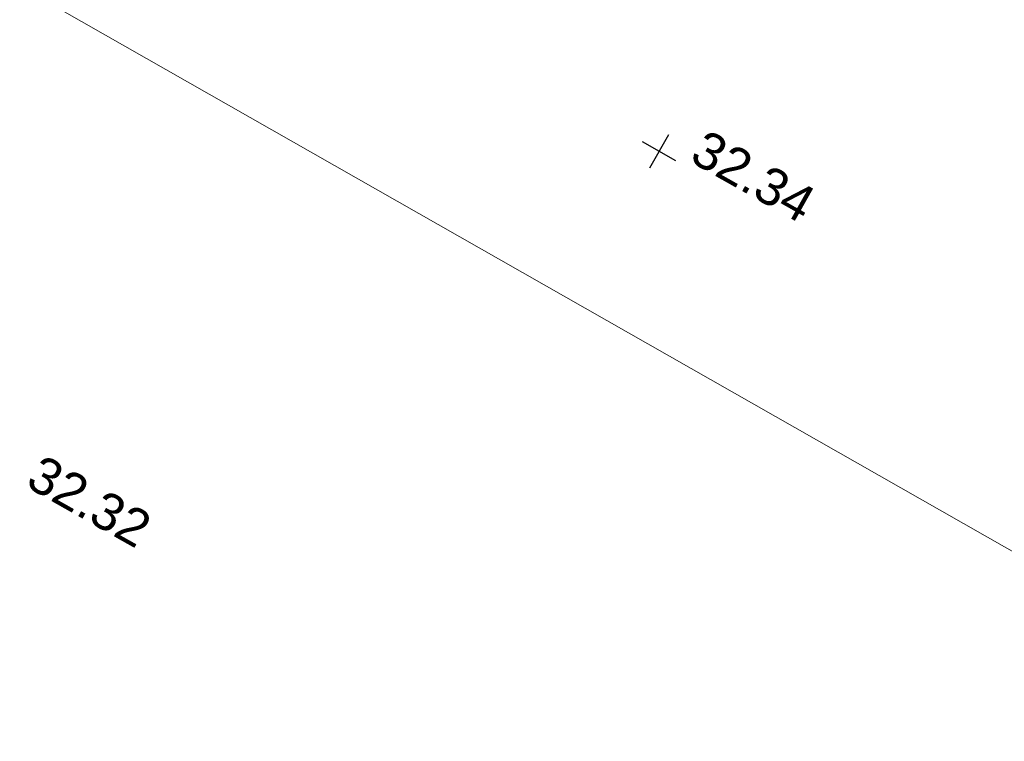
# Model space of a CAD drawing. Header units: metres. Extents: x 526783 to 527427, y 725511 to 725696.
# Tile 11 of 12: x 526972.05 to 526976.05, y 725602.39 to 725605.32. Entities that reach past the tile are written whole.
import ezdxf
from ezdxf.enums import TextEntityAlignment as Align

# ---------------------------------------------------------------- set-up
doc = ezdxf.new("R2010")
doc.units = ezdxf.units.M
doc.layers.add('Text', color=7, linetype='Continuous', lineweight=9)
doc.layers.add('Topo_Points', color=97, linetype='Continuous')
doc.styles.add('MSL_Standard', font='swissl.ttf', dxfattribs={"height": 1.5})

msp = doc.modelspace()

# ---------------------------------------------------------------- linework, layer by layer
at = {"layer": 'Text', "color": 1}
msp.add_lwpolyline([(527033.1497, 725570.6793), (527033.614, 725570.9906), (527033.3671, 725570.5558), (526963.249, 725610.4647), (526963.4959, 725610.8995), (526963.4664, 725610.3413)], dxfattribs=at)
at = {"layer": 'Topo_Points'}
for p, q in [((526974.6866, 725604.8513), (526974.6096, 725604.7159)), ((526974.7158, 725604.7451), (526974.5805, 725604.8221))]:
    msp.add_line(p, q, dxfattribs=at)

# ---------------------------------------------------------------- texts
at = {"layer": 'Topo_Points', "style": 'MSL_Standard'}
for s, p in [('32.34', (526974.8396, 725604.877)), ('32.32', (526972.1441, 725603.5577))]:
    msp.add_text(s, height=0.15, rotation=330.5885, dxfattribs=at).set_placement(p, align=Align.TOP_LEFT)

doc.saveas('drawing.dxf')
